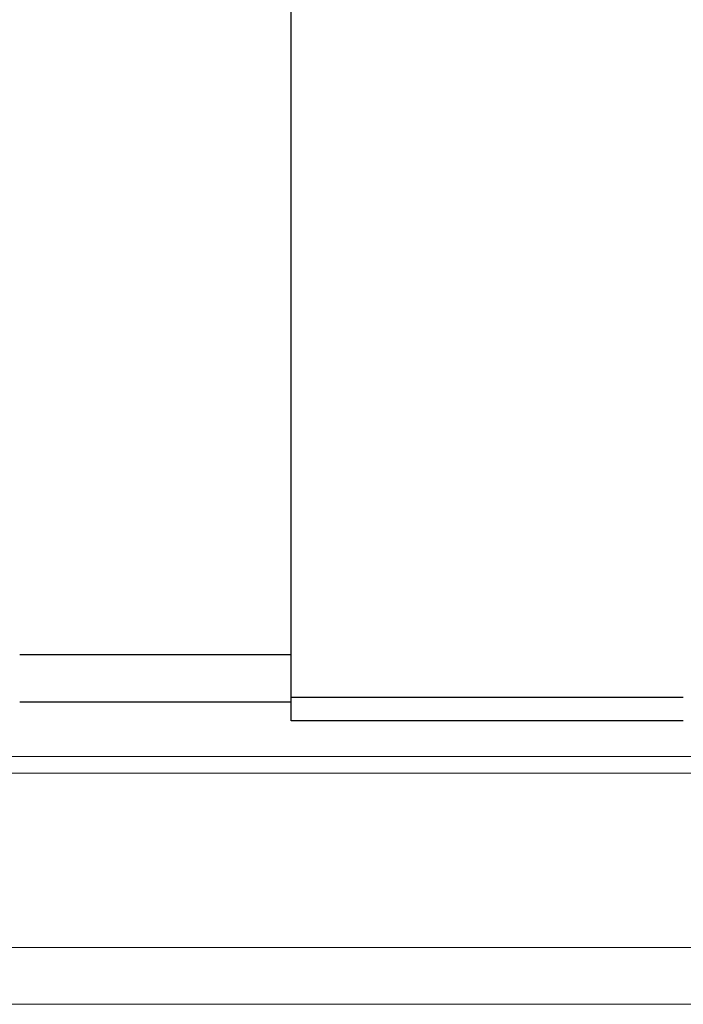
# Model space of a CAD drawing. Header units: millimetres. Extents: x 300 to 586, y 283 to 388.
# Tile 4 of 53: x 473 to 487, y 301 to 322. Entities that reach past the tile are written whole.
import ezdxf

# ---------------------------------------------------------------- set-up
doc = ezdxf.new("R2010")
doc.units = ezdxf.units.MM
doc.layers.add('2', color=7, linetype='Continuous')
doc.layers.add('OUT', color=3, linetype='Continuous')

msp = doc.modelspace()

# ---------------------------------------------------------------- linework, layer by layer
at = {"layer": '2', "color": 0, "linetype": 'Continuous'}
for p, q in [((479.055, 307.343), (479.055, 333.843)), ((479.055, 308.743), (473.305, 308.743)), ((473.305, 307.743), (479.055, 307.743)), ((479.055, 307.843), (487.355, 307.843)), ((487.355, 307.343), (479.055, 307.343))]:
    msp.add_line(p, q, dxfattribs=at)
at = {"layer": 'OUT', "color": 0, "linetype": 'Continuous', "lineweight": 15}
for p, q in [((581.356, 306.589), (462.413, 306.589)), ((581.356, 306.235), (462.359, 306.235)), ((581.356, 302.542), (461.237, 302.542)), ((581.356, 301.342), (415.355, 301.342))]:
    msp.add_line(p, q, dxfattribs=at)

doc.saveas('drawing.dxf')
